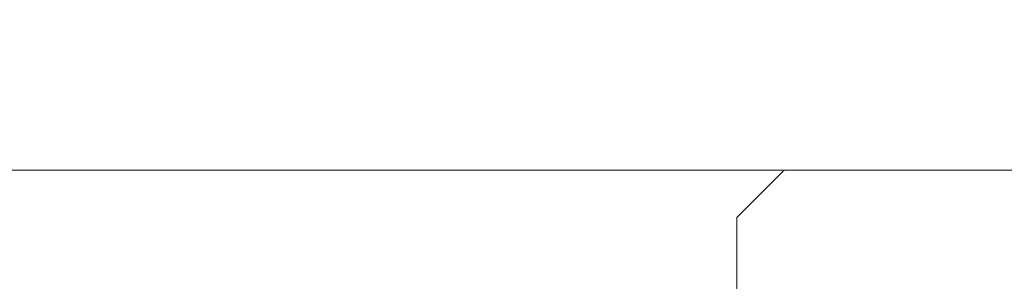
# Model space of a CAD drawing. Header units: metres. Extents: x -89 to 754, y -195 to 69.
# Tile 190 of 211: x 19.826 to 23.181, y 14.932 to 15.825. Entities that reach past the tile are written whole.
import ezdxf

# ---------------------------------------------------------------- set-up
doc = ezdxf.new("R2010")
doc.units = ezdxf.units.M
doc.header["$MEASUREMENT"] = 0
doc.layers.add('70 Entwässerung_Schmutzwasser', color=7, linetype='Continuous')
doc.layers.add('90 Allgemein Hinweise', color=7, linetype='Continuous')
doc.styles.add('ERSTELLTER_STIL_3', font='ARIALN.TTF')
doc.linetypes.add('Schmutzwasserleitung', pattern='A,0,[3,995_ARC_230 ERW_GR_EG_2607291.Shx,S=0.00784,R=0,X=0,Y=0],-0.987778,0', length=0.987778)

msp = doc.modelspace()

# ---------------------------------------------------------------- linework, layer by layer
at = {"layer": '70 Entwässerung_Schmutzwasser', "color": 34, "linetype": 'Schmutzwasserleitung', "lineweight": 18, "true_color": 0xa85100}
for p, q in [((35.5016, 15.3119), (18.1784, 15.3119)), ((22.4312, 15.3119), (22.2697, 15.1505)), ((22.2697, 15.1505), (22.2697, 14.5519))]:
    msp.add_line(p, q, dxfattribs=at)

# ---------------------------------------------------------------- texts
at = {"layer": '90 Allgemein Hinweise', "color": 6, "linetype": 'Continuous', "lineweight": 18, "insert": (16.753, 15.4829), "char_height": 0.125, "attachment_point": 7, "line_spacing_factor": 0.992627, "style": 'ERSTELLTER_STIL_3'}
msp.add_mtext('\\A1;{\\pql;\\fArial Narrow|b0|i0|c0|p0;\\W1.000000;im Bestand \\fArial Narrow|b0|i0|c0|p0;\\W1.000000;keine Abhangdecke im Flur!!!\\P\\pql;\\fArial Narrow|b0|i0|c0|p0;\\W1.000000;evtl. ergänzen}', dxfattribs=at)

doc.saveas('drawing.dxf')
